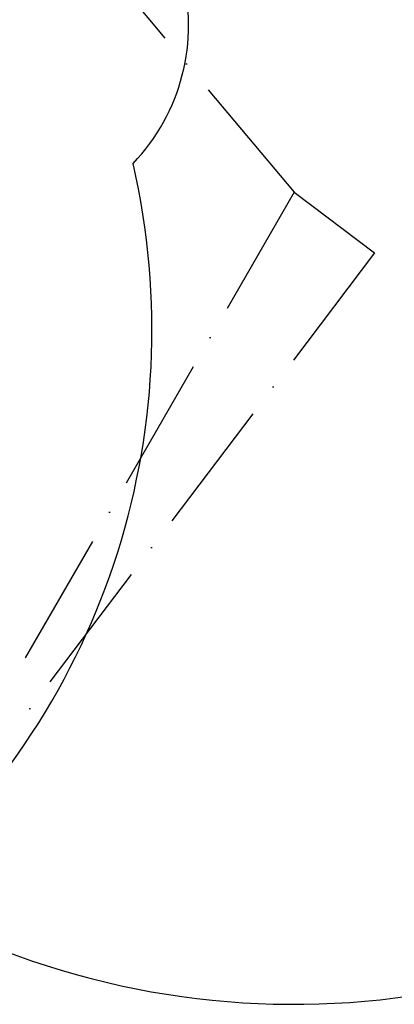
# Model space of a CAD drawing. Header units: millimetres. Extents: x -7686 to -856, y -458 to 6140.
# Tile 28 of 102: x -5742 to -5575, y 3149 to 3589. Entities that reach past the tile are written whole.
import ezdxf

# ---------------------------------------------------------------- set-up
doc = ezdxf.new("R2010")
doc.units = ezdxf.units.MM
doc.header["$LTSCALE"] = 5
doc.header["$PDSIZE"] = -1
doc.linetypes.add('ACAD_ISO10W100', pattern=[18, 12, -3, 0, -3])
doc.layers.add('细实线', color=1, linetype='Continuous', lineweight=20)
doc.dimstyles.new('安装', dxfattribs={"dimtxt": 6, "dimasz": 12, "dimexe": 7, "dimexo": 0.625, "dimtad": 1, "dimtoh": 1, "dimtxsty": 'Standard', "dimcen": 2.5, "dimclrd": 4, "dimclre": 4, "dimclrt": 3, "dimadec": 0, "dimazin": 0, "dimtfac": 1, "dimtmove": 0, "dimatfit": 3, "dimfxl": 1, "dimarcsym": 0})

# ---------------------------------------------------------------- blocks, each defined once
blk = doc.blocks.new('*D90')
at = {"layer": 'Defpoints', "color": 0, "linetype": 'Continuous', "transparency": 16777216}
for p in [(-5831.96, 4094.63), (-5694.19, 3894.61), (-5831.96, 3764.63), (-5831.96, 3764.63), (-5619.84, 3511.83)]:
    blk.add_point(p, dxfattribs=at)
at = {"layer": '细实线', "color": 4, "linetype": 'Continuous', "lineweight": -2, "transparency": 16777216}
blk.add_arc((-5831.96, 3764.63), 189.41, 313.6306, 86.3694, dxfattribs=at)
at = {"layer": '细实线', "color": 4, "linetype": 'Continuous', "transparency": 16777216}
for points in [[(-5820.03, 3951.66), (-5819.9, 3955.66), (-5831.96, 3954.04)], [(-5699.93, 3626.04), (-5702.6, 3629.02), (-5710.21, 3619.53)]]:
    blk.add_solid(points, dxfattribs=at)
at = {"layer": '细实线', "color": 3, "linetype": 'Continuous', "transparency": 16777216, "insert": (-5648.36, 3824.24), "char_height": 6, "attachment_point": 5, "rotation": 287.9879}
blk.add_mtext('140°', dxfattribs=at)

msp = doc.modelspace()

# ---------------------------------------------------------------- linework, layer by layer
at = {"color": 2, "linetype": 'ACAD_ISO10W100'}
for p, q in [((-5831.961, 3764.628), (-5619.841, 3511.834)), ((-5619.841, 3511.834), (-5801.241, 3197.638)), ((-5619.841, 3511.834), (-5583.961, 3484.674)), ((-5583.961, 3484.674), (-5801.241, 3197.638))]:
    msp.add_line(p, q, dxfattribs=at)
at = {"color": 4}
msp.add_arc((-5831.961, 3764.628), 692.802, 310, 160, dxfattribs=at)
at = {"color": 4, "linetype": 'ByBlock'}
for centre, radius, start, end in [((-5756.142, 3586.344), 89.115, 316.20253, 73.86101), ((-6013.361, 3450.433), 330, 310, 13), ((-5619.841, 3511.834), 362.802, 240, 310)]:
    msp.add_arc(centre, radius, start, end, dxfattribs=at)

# ---------------------------------------------------------------- dimensions: what is measured, and where the dimension line sits
at = {"layer": '细实线', "color": 1, "linetype": 'Continuous'}
dim = msp.add_angular_dim_2l(base=(-5694.189, 3894.609), line1=((-5831.961, 3764.628), (-5831.961, 4094.628)), line2=((-5831.961, 3764.628), (-5619.841, 3511.834)), dimstyle='安装', dxfattribs=at)
dim.commit()
dim.dimension.update_dxf_attribs({"geometry": '*D90', "text_midpoint": (-5651.808, 3823.121), "dimtype": 162})

doc.saveas('drawing.dxf')
